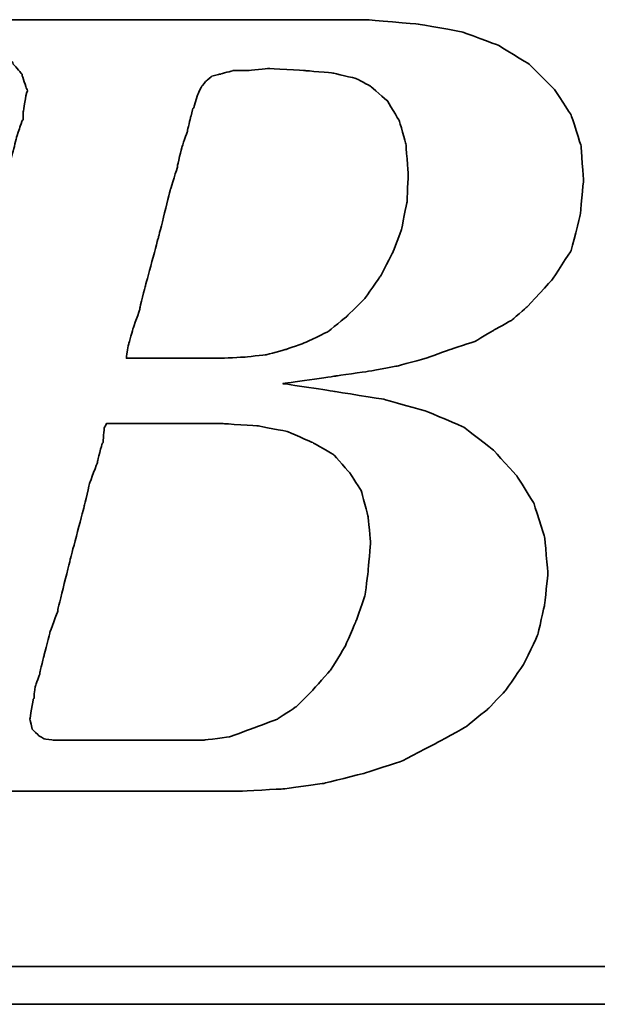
# Model space of a CAD drawing. Header units: millimetres. Extents: x -144 to 679, y 19 to 95.
# Tile 31 of 50: x -77.811 to -77.223, y 67.029 to 68.03. Entities that reach past the tile are written whole.
import ezdxf

# ---------------------------------------------------------------- set-up
doc = ezdxf.new("R2010")
doc.units = ezdxf.units.MM
doc.header["$LTSCALE"] = 0.1
doc.layers.add('DIM', color=4, linetype='CONTINUOUS')
doc.layers.add('layer 1', color=7, linetype='CONTINUOUS')

# ---------------------------------------------------------------- blocks, each defined once
blk = doc.blocks.new('TBI MOTION logo(完整正式版)')
at = {"layer": 'layer 1', "color": 22, "lineweight": 35}
for points, knots in [([(-64.65375, -6.86375), (-64.65375, -6.86375), (-64.84375, -7.29625), (-64.84375, -7.29625), (-64.84375, -7.29625), (-64.84375, -7.29625), (-64.86875, -7.34375), (-64.86875, -7.34375), (-64.86875, -7.34375), (-64.86875, -7.34375), (-64.86875, -7.36875), (-64.86875, -7.36875), (-64.86875, -7.36875), (-64.86875, -7.36875), (-65.15375, -7.65375), (-65.15375, -7.65375), (-65.15375, -7.65375), (-65.15375, -7.65375), (-65.17875, -7.65375), (-65.17875, -7.65375), (-65.17875, -7.65375), (-65.17875, -7.65375), (-65.20375, -7.67875), (-65.20375, -7.67875), (-65.20375, -7.67875), (-65.20375, -7.67875), (-65.58875, -7.87125), (-65.58875, -7.87125), (-65.58875, -7.87125), (-65.58875, -7.87125), (-65.63375, -7.87125), (-65.63375, -7.87125), (-65.63375, -7.87125), (-65.63375, -7.87125), (-65.65875, -7.89375), (-65.65875, -7.89375), (-65.65875, -7.89375), (-65.65875, -7.89375), (-66.09375, -7.94375), (-66.09375, -7.94375), (-66.09375, -7.94375), (-66.09375, -7.94375), (-66.11375, -7.94375), (-66.11375, -7.94375), (-66.11375, -7.94375), (-66.11375, -7.94375), (-66.16375, -7.94375), (-66.16375, -7.94375), (-66.16375, -7.94375), (-66.16375, -7.94375), (-66.30875, -7.94375), (-66.30875, -7.94375), (-66.30875, -7.94375), (-66.30875, -7.94375), (-66.69375, -7.94375), (-66.69375, -7.94375), (-66.69375, -7.94375), (-66.69375, -7.94375), (-67.07375, -7.94375), (-67.07375, -7.94375), (-67.07375, -7.94375), (-67.07375, -7.94375), (-67.12375, -7.94375), (-67.12375, -7.94375), (-67.12375, -7.94375), (-67.12375, -7.94375), (-67.12375, -7.96625), (-67.12375, -7.96625), (-67.12375, -7.96625), (-67.12375, -7.96625), (-67.14875, -7.99125), (-67.14875, -7.99125), (-67.14875, -7.99125), (-67.14875, -7.99125), (-67.24375, -8.34875), (-67.24375, -8.34875), (-67.24375, -8.34875), (-67.24375, -8.34875), (-67.31375, -8.68625), (-67.31375, -8.68625), (-67.31375, -8.68625), (-67.31375, -8.68625), (-67.26875, -8.68625), (-67.26875, -8.68625), (-67.26875, -8.68625), (-67.26875, -8.68625), (-67.07375, -8.68625), (-67.07375, -8.68625), (-67.07375, -8.68625), (-67.07375, -8.68625), (-66.54875, -8.68625), (-66.54875, -8.68625), (-66.54875, -8.68625), (-66.54875, -8.68625), (-65.82625, -8.68625), (-65.82625, -8.68625), (-65.82625, -8.68625), (-65.82625, -8.68625), (-65.01375, -8.68625), (-65.01375, -8.68625), (-65.01375, -8.68625), (-65.01375, -8.68625), (-64.05375, -8.68625), (-64.05375, -8.68625), (-64.05375, -8.68625), (-64.05375, -8.68625), (-62.08375, -8.68625), (-62.08375, -8.68625), (-62.08375, -8.68625), (-62.08375, -8.68625), (-60.06875, -8.68625), (-60.06875, -8.68625), (-60.06875, -8.68625), (-60.06875, -8.68625), (-59.10875, -8.68625), (-59.10875, -8.68625), (-59.10875, -8.68625), (-59.10875, -8.68625), (-58.29375, -8.68625), (-58.29375, -8.68625), (-58.29375, -8.68625), (-58.29375, -8.68625), (-57.57375, -8.68625), (-57.57375, -8.68625), (-57.57375, -8.68625), (-57.57375, -8.68625), (-57.04875, -8.68625), (-57.04875, -8.68625), (-57.04875, -8.68625), (-57.04875, -8.68625), (-56.85375, -8.68625), (-56.85375, -8.68625), (-56.85375, -8.68625), (-56.85375, -8.68625), (-56.70875, -8.68625), (-56.70875, -8.68625), (-56.70875, -8.68625), (-56.70875, -8.68625), (-56.61375, -8.68625), (-56.61375, -8.68625), (-56.61375, -8.68625), (-56.61375, -8.68625), (-56.56875, -8.68625), (-56.56875, -8.68625), (-56.56875, -8.68625), (-56.56875, -8.68625), (-55.65375, -8.63875), (-55.65375, -8.63875), (-55.65375, -8.63875), (-55.65375, -8.63875), (-54.76875, -8.51875), (-54.76875, -8.51875), (-54.76875, -8.51875), (-54.76875, -8.51875), (-53.90375, -8.30375), (-53.90375, -8.30375), (-53.90375, -8.30375), (-53.90375, -8.30375), (-53.08875, -8.03875), (-53.08875, -8.03875), (-53.08875, -8.03875), (-53.08875, -8.03875), (-52.34375, -7.65375), (-52.34375, -7.65375), (-52.34375, -7.65375), (-52.34375, -7.65375), (-51.69875, -7.29625), (-51.69875, -7.29625), (-51.69875, -7.29625), (-51.69875, -7.29625), (-51.21875, -6.91125), (-51.21875, -6.91125), (-51.21875, -6.91125), (-51.21875, -6.91125), (-50.83375, -6.50375), (-50.83375, -6.50375), (-50.83375, -6.50375), (-50.83375, -6.50375), (-50.44875, -5.94875), (-50.44875, -5.94875), (-50.44875, -5.94875), (-50.44875, -5.94875), (-50.13875, -5.30375), (-50.13875, -5.30375), (-50.13875, -5.30375), (-50.13875, -5.30375), (-49.99375, -4.65375), (-49.99375, -4.65375), (-49.99375, -4.65375), (-49.99375, -4.65375), (-49.92375, -3.98375), (-49.92375, -3.98375), (-49.92375, -3.98375), (-49.92375, -3.98375), (-49.99375, -3.19374), (-49.99375, -3.19374), (-49.99375, -3.19374), (-49.99375, -3.19374), (-50.23374, -2.44874), (-50.23374, -2.44874), (-50.23374, -2.44874), (-50.23374, -2.44874), (-50.59375, -1.87374), (-50.59375, -1.87374), (-50.59375, -1.87374), (-50.59375, -1.87374), (-51.09875, -1.31874), (-51.09875, -1.31874), (-51.09875, -1.31874), (-51.09875, -1.31874), (-51.74375, -0.81875), (-51.74375, -0.81875), (-51.74375, -0.81875), (-51.74375, -0.81875), (-52.53875, -0.48125), (-52.53875, -0.48125), (-52.53875, -0.48125), (-52.53875, -0.48125), (-53.47375, -0.21875), (-53.47375, -0.21875), (-53.47375, -0.21875), (-53.47375, -0.21875), (-54.52875, -0.04874), (-54.52875, -0.04874), (-54.52875, -0.04874), (-54.52875, -0.04874), (-55.65375, 0.12125), (-55.65375, 0.12125), (-55.65375, 0.12125), (-55.65375, 0.12125), (-54.50375, 0.28624), (-54.50375, 0.28624), (-54.50375, 0.28624), (-54.50375, 0.28624), (-53.83375, 0.38124), (-53.83375, 0.38124), (-53.83375, 0.38124), (-53.83375, 0.38124), (-53.18375, 0.50125), (-53.18375, 0.50125), (-53.18375, 0.50125), (-53.18375, 0.50125), (-52.55875, 0.66874), (-52.55875, 0.66874), (-52.55875, 0.66874), (-52.55875, 0.66874), (-52.03375, 0.86124), (-52.03375, 0.86124), (-52.03375, 0.86124), (-52.03375, 0.86124), (-51.50374, 1.03124), (-51.50374, 1.03124), (-51.50374, 1.03124), (-51.50374, 1.03124), (-51.09875, 1.27125), (-51.09875, 1.27125), (-51.09875, 1.27125), (-51.09875, 1.27125), (-50.71375, 1.48624), (-50.71375, 1.48624), (-50.71375, 1.48624), (-50.71375, 1.48624), (-50.37625, 1.77625), (-50.37625, 1.77625), (-50.37625, 1.77625), (-50.37625, 1.77625), (-49.82375, 2.37625), (-49.82375, 2.37625), (-49.82375, 2.37625), (-49.82375, 2.37625), (-49.41875, 2.99625), (-49.41875, 2.99625), (-49.41875, 2.99625), (-49.41875, 2.99625), (-49.22375, 3.76625), (-49.22375, 3.76625), (-49.22375, 3.76625), (-49.22375, 3.76625), (-49.15375, 4.50874), (-49.15375, 4.50874), (-49.15375, 4.50874), (-49.15375, 4.50874), (-49.20375, 5.25125), (-49.20375, 5.25125), (-49.20375, 5.25125), (-49.20375, 5.25125), (-49.41875, 5.92625), (-49.41875, 5.92625), (-49.41875, 5.92625), (-49.41875, 5.92625), (-49.77875, 6.47625), (-49.77875, 6.47625), (-49.77875, 6.47625), (-49.77875, 6.47625), (-50.33125, 7.02624), (-50.33125, 7.02624), (-50.33125, 7.02624), (-50.33125, 7.02624), (-51.00125, 7.43625), (-51.00125, 7.43625), (-51.00125, 7.43625), (-51.00125, 7.43625), (-51.79375, 7.72625), (-51.79375, 7.72625), (-51.79375, 7.72625), (-51.79375, 7.72625), (-52.72875, 7.89124), (-52.72875, 7.89124), (-52.72875, 7.89124), (-52.72875, 7.89124), (-53.83375, 7.98625), (-53.83375, 7.98625), (-53.83375, 7.98625), (-53.83375, 7.98625), (-53.92875, 7.98625), (-53.92875, 7.98625), (-53.92875, 7.98625), (-53.92875, 7.98625), (-54.26375, 7.98625), (-54.26375, 7.98625), (-54.26375, 7.98625), (-54.26375, 7.98625), (-54.74375, 7.98625), (-54.74375, 7.98625), (-54.74375, 7.98625), (-54.74375, 7.98625), (-55.36875, 7.98625), (-55.36875, 7.98625), (-55.36875, 7.98625), (-55.36875, 7.98625), (-56.13375, 7.98625), (-56.13375, 7.98625), (-56.13375, 7.98625), (-56.13375, 7.98625), (-56.94875, 7.98625), (-56.94875, 7.98625), (-56.94875, 7.98625), (-56.94875, 7.98625), (-58.77625, 7.98625), (-58.77625, 7.98625), (-58.77625, 7.98625), (-58.77625, 7.98625), (-60.59875, 7.98625), (-60.59875, 7.98625), (-60.59875, 7.98625), (-60.59875, 7.98625), (-61.41375, 7.98625), (-61.41375, 7.98625), (-61.41375, 7.98625), (-61.41375, 7.98625), (-62.17875, 7.98625), (-62.17875, 7.98625), (-62.17875, 7.98625), (-62.17875, 7.98625), (-62.80375, 7.98625), (-62.80375, 7.98625), (-62.80375, 7.98625), (-62.80375, 7.98625), (-63.30625, 7.98625), (-63.30625, 7.98625), (-63.30625, 7.98625), (-63.30625, 7.98625), (-63.57375, 7.98625), (-63.57375, 7.98625), (-63.57375, 7.98625), (-63.57375, 7.98625), (-63.57375, 7.96375), (-63.57375, 7.96375), (-63.57375, 7.96375), (-63.57375, 7.96375), (-63.59875, 7.94125), (-63.59875, 7.94125), (-63.59875, 7.94125), (-63.59875, 7.94125), (-63.69375, 7.55625), (-63.69375, 7.55625), (-63.69375, 7.55625), (-63.69375, 7.55625), (-63.76375, 7.24624), (-63.76375, 7.24624), (-63.76375, 7.24624), (-63.76375, 7.24624), (-63.23875, 7.24624), (-63.23875, 7.24624), (-63.23875, 7.24624), (-63.23875, 7.24624), (-62.75875, 7.24624), (-62.75875, 7.24624), (-62.75875, 7.24624), (-62.75875, 7.24624), (-62.61125, 7.24624), (-62.61125, 7.24624), (-62.61125, 7.24624), (-62.61125, 7.24624), (-62.56625, 7.24624), (-62.56625, 7.24624), (-62.56625, 7.24624), (-62.56625, 7.24624), (-62.22875, 7.24624), (-62.22875, 7.24624), (-62.22875, 7.24624), (-62.22875, 7.24624), (-62.20375, 7.24624), (-62.20375, 7.24624), (-62.20375, 7.24624), (-62.20375, 7.24624), (-62.17875, 7.21875), (-62.17875, 7.21875), (-62.17875, 7.21875), (-62.17875, 7.21875), (-61.96375, 7.17125), (-61.96375, 7.17125), (-61.96375, 7.17125), (-61.96375, 7.17125), (-61.72375, 7.12624), (-61.72375, 7.12624), (-61.72375, 7.12624), (-61.72375, 7.12624), (-61.70375, 7.12624), (-61.70375, 7.12624), (-61.70375, 7.12624), (-61.70375, 7.12624), (-61.55875, 7.07624), (-61.55875, 7.07624), (-61.55875, 7.07624), (-61.55875, 7.07624), (-61.50875, 7.07624), (-61.50875, 7.07624), (-61.50875, 7.07624), (-61.50875, 7.07624), (-61.48375, 7.02624), (-61.48375, 7.02624), (-61.48375, 7.02624), (-61.48375, 7.02624), (-61.31875, 6.83375), (-61.31875, 6.83375), (-61.31875, 6.83375), (-61.31875, 6.83375), (-61.29375, 6.81125), (-61.29375, 6.81125), (-61.29375, 6.81125), (-61.29375, 6.81125), (-61.29375, 6.78625), (-61.29375, 6.78625), (-61.29375, 6.78625), (-61.29375, 6.78625), (-61.19875, 6.50124), (-61.19875, 6.50124), (-61.19875, 6.50124), (-61.19875, 6.50124), (-61.17375, 6.45124), (-61.17375, 6.45124), (-61.17375, 6.45124), (-61.17375, 6.45124), (-61.19875, 6.40625), (-61.19875, 6.40625), (-61.19875, 6.40625), (-61.19875, 6.40625), (-61.26875, 5.99624), (-61.26875, 5.99624), (-61.26875, 5.99624), (-61.26875, 5.99624), (-61.26875, 5.85125), (-61.26875, 5.85125), (-61.26875, 5.85125), (-61.26875, 5.85125), (-61.26875, 5.82625), (-61.26875, 5.82625), (-61.26875, 5.82625), (-61.26875, 5.82625), (-61.29375, 5.80625), (-61.29375, 5.80625), (-61.29375, 5.80625), (-61.29375, 5.80625), (-61.34125, 5.66125), (-61.34125, 5.66125), (-61.34125, 5.66125), (-61.34125, 5.66125), (-61.41375, 5.44625), (-61.41375, 5.44625), (-61.41375, 5.44625), (-61.41375, 5.44625), (-61.48375, 5.15625), (-61.48375, 5.15625), (-61.48375, 5.15625), (-61.48375, 5.15625), (-61.58375, 4.82124), (-61.58375, 4.82124), (-61.58375, 4.82124), (-61.58375, 4.82124), (-61.79875, 4.00375), (-61.79875, 4.00375), (-61.79875, 4.00375), (-61.79875, 4.00375), (-62.05875, 2.99625), (-62.05875, 2.99625), (-62.05875, 2.99625), (-62.05875, 2.99625), (-62.34875, 1.91625), (-62.34875, 1.91625), (-62.34875, 1.91625), (-62.34875, 1.91625), (-62.97375, -0.41124), (-62.97375, -0.41124), (-62.97375, -0.41124), (-62.97375, -0.41124), (-63.59875, -2.75875), (-63.59875, -2.75875), (-63.59875, -2.75875), (-63.59875, -2.75875), (-63.88375, -3.86374), (-63.88375, -3.86374), (-63.88375, -3.86374), (-63.88375, -3.86374), (-64.14875, -4.82374), (-64.14875, -4.82374), (-64.14875, -4.82374), (-64.14875, -4.82374), (-64.36375, -5.64125), (-64.36375, -5.64125), (-64.36375, -5.64125), (-64.36375, -5.64125), (-64.43625, -5.97625), (-64.43625, -5.97625), (-64.43625, -5.97625), (-64.43625, -5.97625), (-64.50875, -6.28625), (-64.50875, -6.28625), (-64.50875, -6.28625), (-64.50875, -6.28625), (-64.50875, -6.30875), (-64.50875, -6.30875), (-64.50875, -6.30875), (-64.50875, -6.30875), (-64.57875, -6.50375), (-64.57875, -6.50375), (-64.57875, -6.50375), (-64.57875, -6.50375), (-64.62875, -6.69625), (-64.62875, -6.69625), (-64.62875, -6.69625), (-64.62875, -6.69625), (-64.62875, -6.76875), (-64.62875, -6.76875), (-64.62875, -6.76875), (-64.62875, -6.76875), (-64.62875, -6.81375), (-64.62875, -6.81375), (-64.62875, -6.81375), (-64.62875, -6.81375), (-64.62875, -6.83875), (-64.62875, -6.83875), (-64.62875, -6.83875), (-64.62875, -6.83875), (-64.65375, -6.86375), (-64.65375, -6.86375)], [0, 0, 0, 0, 0.00719424, 0.00719424, 0.00719424, 0.00719425, 0.01438849, 0.01438849, 0.01438849, 0.0143885, 0.02158273, 0.02158273, 0.02158273, 0.02158274, 0.02877698, 0.02877698, 0.02877698, 0.02877699, 0.03597122, 0.03597122, 0.03597122, 0.03597123, 0.04316547, 0.04316547, 0.04316547, 0.04316548, 0.05035971, 0.05035971, 0.05035971, 0.05035972, 0.05755396, 0.05755396, 0.05755396, 0.05755397, 0.0647482, 0.0647482, 0.0647482, 0.06474821, 0.07194245, 0.07194245, 0.07194245, 0.07194246, 0.07913669, 0.07913669, 0.07913669, 0.0791367, 0.08633094, 0.08633094, 0.08633094, 0.08633095, 0.09352518, 0.09352518, 0.09352518, 0.09352519, 0.10071942, 0.10071942, 0.10071942, 0.10071943, 0.10791367, 0.10791367, 0.10791367, 0.10791368, 0.11510791, 0.11510791, 0.11510791, 0.11510792, 0.12230216, 0.12230216, 0.12230216, 0.12230217, 0.1294964, 0.1294964, 0.1294964, 0.12949641, 0.13669065, 0.13669065, 0.13669065, 0.13669066, 0.14388489, 0.14388489, 0.14388489, 0.1438849, 0.15107914, 0.15107914, 0.15107914, 0.15107915, 0.15827338, 0.15827338, 0.15827338, 0.15827339, 0.16546763, 0.16546763, 0.16546763, 0.16546764, 0.17266187, 0.17266187, 0.17266187, 0.17266188, 0.17985612, 0.17985612, 0.17985612, 0.17985613, 0.18705036, 0.18705036, 0.18705036, 0.18705037, 0.1942446, 0.1942446, 0.1942446, 0.19424461, 0.20143885, 0.20143885, 0.20143885, 0.20143886, 0.20863309, 0.20863309, 0.20863309, 0.2086331, 0.21582734, 0.21582734, 0.21582734, 0.21582735, 0.22302158, 0.22302158, 0.22302158, 0.22302159, 0.23021583, 0.23021583, 0.23021583, 0.23021584, 0.23741007, 0.23741007, 0.23741007, 0.23741008, 0.24460432, 0.24460432, 0.24460432, 0.24460433, 0.25179856, 0.25179856, 0.25179856, 0.25179857, 0.25899281, 0.25899281, 0.25899281, 0.25899282, 0.26618705, 0.26618705, 0.26618705, 0.26618706, 0.27338129, 0.27338129, 0.27338129, 0.2733813, 0.28057554, 0.28057554, 0.28057554, 0.28057555, 0.28776978, 0.28776978, 0.28776978, 0.28776979, 0.29496403, 0.29496403, 0.29496403, 0.29496404, 0.30215827, 0.30215827, 0.30215827, 0.30215828, 0.30935252, 0.30935252, 0.30935252, 0.30935253, 0.31654676, 0.31654676, 0.31654676, 0.31654677, 0.32374101, 0.32374101, 0.32374101, 0.32374102, 0.33093525, 0.33093525, 0.33093525, 0.33093526, 0.3381295, 0.3381295, 0.3381295, 0.33812951, 0.34532374, 0.34532374, 0.34532374, 0.34532375, 0.35251799, 0.35251799, 0.35251799, 0.352518, 0.35971223, 0.35971223, 0.35971223, 0.35971224, 0.36690647, 0.36690647, 0.36690647, 0.36690648, 0.37410072, 0.37410072, 0.37410072, 0.37410073, 0.38129496, 0.38129496, 0.38129496, 0.38129497, 0.38848921, 0.38848921, 0.38848921, 0.38848922, 0.39568345, 0.39568345, 0.39568345, 0.39568346, 0.4028777, 0.4028777, 0.4028777, 0.40287771, 0.41007194, 0.41007194, 0.41007194, 0.41007195, 0.41726619, 0.41726619, 0.41726619, 0.4172662, 0.42446043, 0.42446043, 0.42446043, 0.42446044, 0.43165468, 0.43165468, 0.43165468, 0.43165469, 0.43884892, 0.43884892, 0.43884892, 0.43884893, 0.44604317, 0.44604317, 0.44604317, 0.44604318, 0.45323741, 0.45323741, 0.45323741, 0.45323742, 0.46043165, 0.46043165, 0.46043165, 0.46043166, 0.4676259, 0.4676259, 0.4676259, 0.46762591, 0.47482014, 0.47482014, 0.47482014, 0.47482015, 0.48201439, 0.48201439, 0.48201439, 0.4820144, 0.48920863, 0.48920863, 0.48920863, 0.48920864, 0.49640288, 0.49640288, 0.49640288, 0.49640289, 0.50359712, 0.50359712, 0.50359712, 0.50359713, 0.51079137, 0.51079137, 0.51079137, 0.51079138, 0.51798561, 0.51798561, 0.51798561, 0.51798562, 0.52517986, 0.52517986, 0.52517986, 0.52517987, 0.5323741, 0.5323741, 0.5323741, 0.53237411, 0.53956835, 0.53956835, 0.53956835, 0.53956836, 0.54676259, 0.54676259, 0.54676259, 0.5467626, 0.55395683, 0.55395683, 0.55395683, 0.55395684, 0.56115108, 0.56115108, 0.56115108, 0.56115109, 0.56834532, 0.56834532, 0.56834532, 0.56834533, 0.57553957, 0.57553957, 0.57553957, 0.57553958, 0.58273381, 0.58273381, 0.58273381, 0.58273382, 0.58992806, 0.58992806, 0.58992806, 0.58992807, 0.5971223, 0.5971223, 0.5971223, 0.59712231, 0.60431655, 0.60431655, 0.60431655, 0.60431656, 0.61151079, 0.61151079, 0.61151079, 0.6115108, 0.61870504, 0.61870504, 0.61870504, 0.61870505, 0.62589928, 0.62589928, 0.62589928, 0.62589929, 0.63309353, 0.63309353, 0.63309353, 0.63309354, 0.64028777, 0.64028777, 0.64028777, 0.64028778, 0.64748201, 0.64748201, 0.64748201, 0.64748202, 0.65467626, 0.65467626, 0.65467626, 0.65467627, 0.6618705, 0.6618705, 0.6618705, 0.66187051, 0.66906475, 0.66906475, 0.66906475, 0.66906476, 0.67625899, 0.67625899, 0.67625899, 0.676259, 0.68345324, 0.68345324, 0.68345324, 0.68345325, 0.69064748, 0.69064748, 0.69064748, 0.69064749, 0.69784173, 0.69784173, 0.69784173, 0.69784174, 0.70503597, 0.70503597, 0.70503597, 0.70503598, 0.71223022, 0.71223022, 0.71223022, 0.71223023, 0.71942446, 0.71942446, 0.71942446, 0.71942447, 0.72661871, 0.72661871, 0.72661871, 0.72661872, 0.73381295, 0.73381295, 0.73381295, 0.73381296, 0.74100719, 0.74100719, 0.74100719, 0.7410072, 0.74820144, 0.74820144, 0.74820144, 0.74820145, 0.75539568, 0.75539568, 0.75539568, 0.75539569, 0.76258993, 0.76258993, 0.76258993, 0.76258994, 0.76978417, 0.76978417, 0.76978417, 0.76978418, 0.77697842, 0.77697842, 0.77697842, 0.77697843, 0.78417266, 0.78417266, 0.78417266, 0.78417267, 0.79136691, 0.79136691, 0.79136691, 0.79136692, 0.79856115, 0.79856115, 0.79856115, 0.79856116, 0.8057554, 0.8057554, 0.8057554, 0.80575541, 0.81294964, 0.81294964, 0.81294964, 0.81294965, 0.82014388, 0.82014388, 0.82014388, 0.82014389, 0.82733813, 0.82733813, 0.82733813, 0.82733814, 0.83453237, 0.83453237, 0.83453237, 0.83453238, 0.84172662, 0.84172662, 0.84172662, 0.84172663, 0.84892086, 0.84892086, 0.84892086, 0.84892087, 0.85611511, 0.85611511, 0.85611511, 0.85611512, 0.86330935, 0.86330935, 0.86330935, 0.86330936, 0.8705036, 0.8705036, 0.8705036, 0.87050361, 0.87769784, 0.87769784, 0.87769784, 0.87769785, 0.88489209, 0.88489209, 0.88489209, 0.8848921, 0.89208633, 0.89208633, 0.89208633, 0.89208634, 0.89928058, 0.89928058, 0.89928058, 0.89928059, 0.90647482, 0.90647482, 0.90647482, 0.90647483, 0.91366906, 0.91366906, 0.91366906, 0.91366907, 0.92086331, 0.92086331, 0.92086331, 0.92086332, 0.92805755, 0.92805755, 0.92805755, 0.92805756, 0.9352518, 0.9352518, 0.9352518, 0.93525181, 0.94244604, 0.94244604, 0.94244604, 0.94244605, 0.94964029, 0.94964029, 0.94964029, 0.9496403, 0.95683453, 0.95683453, 0.95683453, 0.95683454, 0.96402878, 0.96402878, 0.96402878, 0.96402879, 0.97122302, 0.97122302, 0.97122302, 0.97122303, 0.97841727, 0.97841727, 0.97841727, 0.97841728, 0.98561151, 0.98561151, 0.98561151, 0.98561152, 0.99280576, 0.99280576, 0.99280576, 0.99280577, 1, 1, 1, 1]), ([(-57.50375, 6.35625), (-57.50375, 6.35625), (-57.57375, 6.11625), (-57.57375, 6.11625), (-57.57375, 6.11625), (-57.57375, 6.11625), (-57.57375, 6.09125), (-57.57375, 6.09125), (-57.57375, 6.09125), (-57.57375, 6.09125), (-57.59875, 6.06625), (-57.59875, 6.06625), (-57.59875, 6.06625), (-57.59875, 6.06625), (-57.64875, 5.87625), (-57.64875, 5.87625), (-57.64875, 5.87625), (-57.64875, 5.87625), (-57.71875, 5.58875), (-57.71875, 5.58875), (-57.71875, 5.58875), (-57.71875, 5.58875), (-57.71875, 5.56625), (-57.71875, 5.56625), (-57.71875, 5.56625), (-57.71875, 5.56625), (-57.83875, 5.23125), (-57.83875, 5.23125), (-57.83875, 5.23125), (-57.83875, 5.23125), (-57.93625, 4.82124), (-57.93625, 4.82124), (-57.93625, 4.82124), (-57.93625, 4.82124), (-57.93625, 4.79624), (-57.93625, 4.79624), (-57.93625, 4.79624), (-57.93625, 4.79624), (-58.07875, 4.34125), (-58.07875, 4.34125), (-58.07875, 4.34125), (-58.07875, 4.34125), (-58.34375, 3.28625), (-58.34375, 3.28625), (-58.34375, 3.28625), (-58.34375, 3.28625), (-58.62875, 2.23124), (-58.62875, 2.23124), (-58.62875, 2.23124), (-58.62875, 2.23124), (-58.74875, 1.75125), (-58.74875, 1.75125), (-58.74875, 1.75125), (-58.74875, 1.75125), (-58.74875, 1.72625), (-58.74875, 1.72625), (-58.74875, 1.72625), (-58.74875, 1.72625), (-58.89375, 1.31625), (-58.89375, 1.31625), (-58.89375, 1.31625), (-58.89375, 1.31625), (-58.98875, 0.98124), (-58.98875, 0.98124), (-58.98875, 0.98124), (-58.98875, 0.98124), (-59.03875, 0.71625), (-59.03875, 0.71625), (-59.03875, 0.71625), (-59.03875, 0.71625), (-59.03875, 0.66874), (-59.03875, 0.66874), (-59.03875, 0.66874), (-59.03875, 0.66874), (-58.91875, 0.66874), (-58.91875, 0.66874), (-58.91875, 0.66874), (-58.91875, 0.66874), (-58.53375, 0.66874), (-58.53375, 0.66874), (-58.53375, 0.66874), (-58.53375, 0.66874), (-58.10375, 0.66874), (-58.10375, 0.66874), (-58.10375, 0.66874), (-58.10375, 0.66874), (-57.66875, 0.66874), (-57.66875, 0.66874), (-57.66875, 0.66874), (-57.66875, 0.66874), (-57.33375, 0.66874), (-57.33375, 0.66874), (-57.33375, 0.66874), (-57.33375, 0.66874), (-57.09375, 0.66874), (-57.09375, 0.66874), (-57.09375, 0.66874), (-57.09375, 0.66874), (-56.99875, 0.66874), (-56.99875, 0.66874), (-56.99875, 0.66874), (-56.99875, 0.66874), (-56.49375, 0.69374), (-56.49375, 0.69374), (-56.49375, 0.69374), (-56.49375, 0.69374), (-56.01375, 0.74374), (-56.01375, 0.74374), (-56.01375, 0.74374), (-56.01375, 0.74374), (-55.58375, 0.86124), (-55.58375, 0.86124), (-55.58375, 0.86124), (-55.58375, 0.86124), (-55.17375, 1.00624), (-55.17375, 1.00624), (-55.17375, 1.00624), (-55.17375, 1.00624), (-54.67375, 1.24625), (-54.67375, 1.24625), (-54.67375, 1.24625), (-54.67375, 1.24625), (-54.26375, 1.58124), (-54.26375, 1.58124), (-54.26375, 1.58124), (-54.26375, 1.58124), (-53.87875, 1.96374), (-53.87875, 1.96374), (-53.87875, 1.96374), (-53.87875, 1.96374), (-53.54375, 2.44625), (-53.54375, 2.44625), (-53.54375, 2.44625), (-53.54375, 2.44625), (-53.27875, 2.95125), (-53.27875, 2.95125), (-53.27875, 2.95125), (-53.27875, 2.95125), (-53.08875, 3.45124), (-53.08875, 3.45124), (-53.08875, 3.45124), (-53.08875, 3.45124), (-52.96875, 4.05124), (-52.96875, 4.05124), (-52.96875, 4.05124), (-52.96875, 4.05124), (-52.94375, 4.65125), (-52.94375, 4.65125), (-52.94375, 4.65125), (-52.94375, 4.65125), (-52.99375, 5.30125), (-52.99375, 5.30125), (-52.99375, 5.30125), (-52.99375, 5.30125), (-53.13875, 5.80625), (-53.13875, 5.80625), (-53.13875, 5.80625), (-53.13875, 5.80625), (-53.39875, 6.23625), (-53.39875, 6.23625), (-53.39875, 6.23625), (-53.39875, 6.23625), (-53.75875, 6.54875), (-53.75875, 6.54875), (-53.75875, 6.54875), (-53.75875, 6.54875), (-54.07375, 6.71625), (-54.07375, 6.71625), (-54.07375, 6.71625), (-54.07375, 6.71625), (-54.57375, 6.83375), (-54.57375, 6.83375), (-54.57375, 6.83375), (-54.57375, 6.83375), (-55.17375, 6.88625), (-55.17375, 6.88625), (-55.17375, 6.88625), (-55.17375, 6.88625), (-55.96875, 6.93125), (-55.96875, 6.93125), (-55.96875, 6.93125), (-55.96875, 6.93125), (-56.39875, 6.88625), (-56.39875, 6.88625), (-56.39875, 6.88625), (-56.39875, 6.88625), (-56.42125, 6.88625), (-56.42125, 6.88625), (-56.42125, 6.88625), (-56.42125, 6.88625), (-56.73375, 6.88625), (-56.73375, 6.88625), (-56.73375, 6.88625), (-56.73375, 6.88625), (-56.99875, 6.81125), (-56.99875, 6.81125), (-56.99875, 6.81125), (-56.99875, 6.81125), (-57.02375, 6.81125), (-57.02375, 6.81125), (-57.02375, 6.81125), (-57.02375, 6.81125), (-57.18875, 6.76625), (-57.18875, 6.76625), (-57.18875, 6.76625), (-57.18875, 6.76625), (-57.30875, 6.66625), (-57.30875, 6.66625), (-57.30875, 6.66625), (-57.30875, 6.66625), (-57.40875, 6.54875), (-57.40875, 6.54875), (-57.40875, 6.54875), (-57.40875, 6.54875), (-57.50375, 6.35625), (-57.50375, 6.35625)], [0, 0, 0, 0, 0.01851852, 0.01851852, 0.01851852, 0.01851853, 0.03703704, 0.03703704, 0.03703704, 0.03703705, 0.05555556, 0.05555556, 0.05555556, 0.05555557, 0.07407407, 0.07407407, 0.07407407, 0.07407408, 0.09259259, 0.09259259, 0.09259259, 0.0925926, 0.11111111, 0.11111111, 0.11111111, 0.11111112, 0.12962963, 0.12962963, 0.12962963, 0.12962964, 0.14814815, 0.14814815, 0.14814815, 0.14814816, 0.16666667, 0.16666667, 0.16666667, 0.16666668, 0.18518519, 0.18518519, 0.18518519, 0.1851852, 0.2037037, 0.2037037, 0.2037037, 0.20370371, 0.22222222, 0.22222222, 0.22222222, 0.22222223, 0.24074074, 0.24074074, 0.24074074, 0.24074075, 0.25925926, 0.25925926, 0.25925926, 0.25925927, 0.27777778, 0.27777778, 0.27777778, 0.27777779, 0.2962963, 0.2962963, 0.2962963, 0.29629631, 0.31481481, 0.31481481, 0.31481481, 0.31481482, 0.33333333, 0.33333333, 0.33333333, 0.33333334, 0.35185185, 0.35185185, 0.35185185, 0.35185186, 0.37037037, 0.37037037, 0.37037037, 0.37037038, 0.38888889, 0.38888889, 0.38888889, 0.3888889, 0.40740741, 0.40740741, 0.40740741, 0.40740742, 0.42592593, 0.42592593, 0.42592593, 0.42592594, 0.44444444, 0.44444444, 0.44444444, 0.44444445, 0.46296296, 0.46296296, 0.46296296, 0.46296297, 0.48148148, 0.48148148, 0.48148148, 0.48148149, 0.5, 0.5, 0.5, 0.50000001, 0.51851852, 0.51851852, 0.51851852, 0.51851853, 0.53703704, 0.53703704, 0.53703704, 0.53703705, 0.55555556, 0.55555556, 0.55555556, 0.55555557, 0.57407407, 0.57407407, 0.57407407, 0.57407408, 0.59259259, 0.59259259, 0.59259259, 0.5925926, 0.61111111, 0.61111111, 0.61111111, 0.61111112, 0.62962963, 0.62962963, 0.62962963, 0.62962964, 0.64814815, 0.64814815, 0.64814815, 0.64814816, 0.66666667, 0.66666667, 0.66666667, 0.66666668, 0.68518519, 0.68518519, 0.68518519, 0.6851852, 0.7037037, 0.7037037, 0.7037037, 0.70370371, 0.72222222, 0.72222222, 0.72222222, 0.72222223, 0.74074074, 0.74074074, 0.74074074, 0.74074075, 0.75925926, 0.75925926, 0.75925926, 0.75925927, 0.77777778, 0.77777778, 0.77777778, 0.77777779, 0.7962963, 0.7962963, 0.7962963, 0.79629631, 0.81481481, 0.81481481, 0.81481481, 0.81481482, 0.83333333, 0.83333333, 0.83333333, 0.83333334, 0.85185185, 0.85185185, 0.85185185, 0.85185186, 0.87037037, 0.87037037, 0.87037037, 0.87037038, 0.88888889, 0.88888889, 0.88888889, 0.8888889, 0.90740741, 0.90740741, 0.90740741, 0.90740742, 0.92592593, 0.92592593, 0.92592593, 0.92592594, 0.94444444, 0.94444444, 0.94444444, 0.94444445, 0.96296296, 0.96296296, 0.96296296, 0.96296297, 0.98148148, 0.98148148, 0.98148148, 0.98148149, 1, 1, 1, 1]), ([(-61.03125, -6.57375), (-61.03125, -6.57375), (-61.03125, -6.67125), (-61.03125, -6.67125), (-61.03125, -6.67125), (-61.03125, -6.67125), (-61.05375, -6.69625), (-61.05375, -6.69625), (-61.05375, -6.69625), (-61.05375, -6.69625), (-61.12375, -7.12875), (-61.12375, -7.12875), (-61.12375, -7.12875), (-61.12375, -7.12875), (-61.07875, -7.34375), (-61.07875, -7.34375), (-61.07875, -7.34375), (-61.07875, -7.34375), (-60.93375, -7.48875), (-60.93375, -7.48875), (-60.93375, -7.48875), (-60.93375, -7.48875), (-60.81375, -7.55625), (-60.81375, -7.55625), (-60.81375, -7.55625), (-60.81375, -7.55625), (-60.62375, -7.58375), (-60.62375, -7.58375), (-60.62375, -7.58375), (-60.62375, -7.58375), (-60.30875, -7.58375), (-60.30875, -7.58375), (-60.30875, -7.58375), (-60.30875, -7.58375), (-59.97375, -7.58375), (-59.97375, -7.58375), (-59.97375, -7.58375), (-59.97375, -7.58375), (-59.87875, -7.58375), (-59.87875, -7.58375), (-59.87875, -7.58375), (-59.87875, -7.58375), (-59.63625, -7.58375), (-59.63625, -7.58375), (-59.63625, -7.58375), (-59.63625, -7.58375), (-58.96875, -7.58375), (-58.96875, -7.58375), (-58.96875, -7.58375), (-58.96875, -7.58375), (-58.29375, -7.58375), (-58.29375, -7.58375), (-58.29375, -7.58375), (-58.29375, -7.58375), (-58.05375, -7.58375), (-58.05375, -7.58375), (-58.05375, -7.58375), (-58.05375, -7.58375), (-57.98375, -7.58375), (-57.98375, -7.58375), (-57.98375, -7.58375), (-57.98375, -7.58375), (-57.35875, -7.58375), (-57.35875, -7.58375), (-57.35875, -7.58375), (-57.35875, -7.58375), (-56.78375, -7.50875), (-56.78375, -7.50875), (-56.78375, -7.50875), (-56.78375, -7.50875), (-56.27875, -7.31875), (-56.27875, -7.31875), (-56.27875, -7.31875), (-56.27875, -7.31875), (-55.77375, -7.12875), (-55.77375, -7.12875), (-55.77375, -7.12875), (-55.77375, -7.12875), (-55.36875, -6.86375), (-55.36875, -6.86375), (-55.36875, -6.86375), (-55.36875, -6.86375), (-55.00875, -6.50375), (-55.00875, -6.50375), (-55.00875, -6.50375), (-55.00875, -6.50375), (-54.62375, -6.06875), (-54.62375, -6.06875), (-54.62375, -6.06875), (-54.62375, -6.06875), (-54.31375, -5.56875), (-54.31375, -5.56875), (-54.31375, -5.56875), (-54.31375, -5.56875), (-54.07375, -5.01625), (-54.07375, -5.01625), (-54.07375, -5.01625), (-54.07375, -5.01625), (-53.87875, -4.46374), (-53.87875, -4.46374), (-53.87875, -4.46374), (-53.87875, -4.46374), (-53.80875, -3.91375), (-53.80875, -3.91375), (-53.80875, -3.91375), (-53.80875, -3.91375), (-53.75875, -3.31375), (-53.75875, -3.31375), (-53.75875, -3.31375), (-53.75875, -3.31375), (-53.80875, -2.75875), (-53.80875, -2.75875), (-53.80875, -2.75875), (-53.80875, -2.75875), (-53.95375, -2.20875), (-53.95375, -2.20875), (-53.95375, -2.20875), (-53.95375, -2.20875), (-54.19375, -1.82625), (-54.19375, -1.82625), (-54.19375, -1.82625), (-54.19375, -1.82625), (-54.55375, -1.41875), (-54.55375, -1.41875), (-54.55375, -1.41875), (-54.55375, -1.41875), (-55.00875, -1.15125), (-55.00875, -1.15125), (-55.00875, -1.15125), (-55.00875, -1.15125), (-55.56125, -0.91375), (-55.56125, -0.91375), (-55.56125, -0.91375), (-55.56125, -0.91375), (-56.18125, -0.79375), (-56.18125, -0.79375), (-56.18125, -0.79375), (-56.18125, -0.79375), (-56.94875, -0.74374), (-56.94875, -0.74374), (-56.94875, -0.74374), (-56.94875, -0.74374), (-56.99875, -0.74374), (-56.99875, -0.74374), (-56.99875, -0.74374), (-56.99875, -0.74374), (-57.09375, -0.74374), (-57.09375, -0.74374), (-57.09375, -0.74374), (-57.09375, -0.74374), (-57.38375, -0.74374), (-57.38375, -0.74374), (-57.38375, -0.74374), (-57.38375, -0.74374), (-57.76875, -0.74374), (-57.76875, -0.74374), (-57.76875, -0.74374), (-57.76875, -0.74374), (-58.24625, -0.74374), (-58.24625, -0.74374), (-58.24625, -0.74374), (-58.24625, -0.74374), (-58.72875, -0.74374), (-58.72875, -0.74374), (-58.72875, -0.74374), (-58.72875, -0.74374), (-59.20875, -0.74374), (-59.20875, -0.74374), (-59.20875, -0.74374), (-59.20875, -0.74374), (-59.46875, -0.74374), (-59.46875, -0.74374), (-59.46875, -0.74374), (-59.46875, -0.74374), (-59.51625, -0.83875), (-59.51625, -0.83875), (-59.51625, -0.83875), (-59.51625, -0.83875), (-59.54375, -1.15125), (-59.54375, -1.15125), (-59.54375, -1.15125), (-59.54375, -1.15125), (-59.56375, -1.17874), (-59.56375, -1.17874), (-59.56375, -1.17874), (-59.56375, -1.17874), (-59.66375, -1.55875), (-59.66375, -1.55875), (-59.66375, -1.55875), (-59.66375, -1.55875), (-59.66375, -1.58375), (-59.66375, -1.58375), (-59.66375, -1.58375), (-59.66375, -1.58375), (-59.82875, -2.01874), (-59.82875, -2.01874), (-59.82875, -2.01874), (-59.82875, -2.01874), (-59.94875, -2.52125), (-59.94875, -2.52125), (-59.94875, -2.52125), (-59.94875, -2.52125), (-60.23875, -3.62375), (-60.23875, -3.62375), (-60.23875, -3.62375), (-60.23875, -3.62375), (-60.52375, -4.77624), (-60.52375, -4.77624), (-60.52375, -4.77624), (-60.52375, -4.77624), (-60.52375, -4.79874), (-60.52375, -4.79874), (-60.52375, -4.79874), (-60.52375, -4.79874), (-60.69125, -5.25375), (-60.69125, -5.25375), (-60.69125, -5.25375), (-60.69125, -5.25375), (-60.81375, -5.73625), (-60.81375, -5.73625), (-60.81375, -5.73625), (-60.81375, -5.73625), (-60.90875, -6.11875), (-60.90875, -6.11875), (-60.90875, -6.11875), (-60.90875, -6.11875), (-60.90875, -6.14375), (-60.90875, -6.14375), (-60.90875, -6.14375), (-60.90875, -6.14375), (-61.00375, -6.40875), (-61.00375, -6.40875), (-61.00375, -6.40875), (-61.00375, -6.40875), (-61.03125, -6.57375), (-61.03125, -6.57375)], [0, 0, 0, 0, 0.01694915, 0.01694915, 0.01694915, 0.01694916, 0.03389831, 0.03389831, 0.03389831, 0.03389832, 0.05084746, 0.05084746, 0.05084746, 0.05084747, 0.06779661, 0.06779661, 0.06779661, 0.06779662, 0.08474576, 0.08474576, 0.08474576, 0.08474577, 0.10169492, 0.10169492, 0.10169492, 0.10169493, 0.11864407, 0.11864407, 0.11864407, 0.11864408, 0.13559322, 0.13559322, 0.13559322, 0.13559323, 0.15254237, 0.15254237, 0.15254237, 0.15254238, 0.16949153, 0.16949153, 0.16949153, 0.16949154, 0.18644068, 0.18644068, 0.18644068, 0.18644069, 0.20338983, 0.20338983, 0.20338983, 0.20338984, 0.22033898, 0.22033898, 0.22033898, 0.22033899, 0.23728814, 0.23728814, 0.23728814, 0.23728815, 0.25423729, 0.25423729, 0.25423729, 0.2542373, 0.27118644, 0.27118644, 0.27118644, 0.27118645, 0.28813559, 0.28813559, 0.28813559, 0.2881356, 0.30508475, 0.30508475, 0.30508475, 0.30508476, 0.3220339, 0.3220339, 0.3220339, 0.32203391, 0.33898305, 0.33898305, 0.33898305, 0.33898306, 0.3559322, 0.3559322, 0.3559322, 0.35593221, 0.37288136, 0.37288136, 0.37288136, 0.37288137, 0.38983051, 0.38983051, 0.38983051, 0.38983052, 0.40677966, 0.40677966, 0.40677966, 0.40677967, 0.42372881, 0.42372881, 0.42372881, 0.42372882, 0.44067797, 0.44067797, 0.44067797, 0.44067798, 0.45762712, 0.45762712, 0.45762712, 0.45762713, 0.47457627, 0.47457627, 0.47457627, 0.47457628, 0.49152542, 0.49152542, 0.49152542, 0.49152543, 0.50847458, 0.50847458, 0.50847458, 0.50847459, 0.52542373, 0.52542373, 0.52542373, 0.52542374, 0.54237288, 0.54237288, 0.54237288, 0.54237289, 0.55932203, 0.55932203, 0.55932203, 0.55932204, 0.57627119, 0.57627119, 0.57627119, 0.5762712, 0.59322034, 0.59322034, 0.59322034, 0.59322035, 0.61016949, 0.61016949, 0.61016949, 0.6101695, 0.62711864, 0.62711864, 0.62711864, 0.62711865, 0.6440678, 0.6440678, 0.6440678, 0.64406781, 0.66101695, 0.66101695, 0.66101695, 0.66101696, 0.6779661, 0.6779661, 0.6779661, 0.67796611, 0.69491525, 0.69491525, 0.69491525, 0.69491526, 0.71186441, 0.71186441, 0.71186441, 0.71186442, 0.72881356, 0.72881356, 0.72881356, 0.72881357, 0.74576271, 0.74576271, 0.74576271, 0.74576272, 0.76271186, 0.76271186, 0.76271186, 0.76271187, 0.77966102, 0.77966102, 0.77966102, 0.77966103, 0.79661017, 0.79661017, 0.79661017, 0.79661018, 0.81355932, 0.81355932, 0.81355932, 0.81355933, 0.83050847, 0.83050847, 0.83050847, 0.83050848, 0.84745763, 0.84745763, 0.84745763, 0.84745764, 0.86440678, 0.86440678, 0.86440678, 0.86440679, 0.88135593, 0.88135593, 0.88135593, 0.88135594, 0.89830508, 0.89830508, 0.89830508, 0.89830509, 0.91525424, 0.91525424, 0.91525424, 0.91525425, 0.93220339, 0.93220339, 0.93220339, 0.9322034, 0.94915254, 0.94915254, 0.94915254, 0.94915255, 0.96610169, 0.96610169, 0.96610169, 0.9661017, 0.98305085, 0.98305085, 0.98305085, 0.98305086, 1, 1, 1, 1]), ([(75.90875, -9.47875), (75.90875, -9.47875), (75.90875, -12.28625), (75.90875, -12.28625), (75.90875, -12.28625), (75.90875, -12.28625), (75.90875, -12.47875), (75.90875, -12.47875), (75.90875, -12.47875), (75.90875, -12.47875), (75.71625, -12.47875), (75.71625, -12.47875), (75.71625, -12.47875), (75.71625, -12.47875), (-88.32875, -12.47875), (-88.32875, -12.47875), (-88.32875, -12.47875), (-88.32875, -12.47875), (-88.32875, -13.29375), (-88.32875, -13.29375), (-88.32875, -13.29375), (-88.32875, -13.29375), (82.89125, -13.29375), (82.89125, -13.29375), (82.89125, -13.29375), (82.89125, -13.29375), (75.90875, -9.47875), (75.90875, -9.47875)], [0, 0, 0, 0, 0.14285714, 0.14285714, 0.14285714, 0.14285715, 0.28571429, 0.28571429, 0.28571429, 0.2857143, 0.42857143, 0.42857143, 0.42857143, 0.42857144, 0.57142857, 0.57142857, 0.57142857, 0.57142858, 0.71428571, 0.71428571, 0.71428571, 0.71428572, 0.85714286, 0.85714286, 0.85714286, 0.85714287, 1, 1, 1, 1])]:
    blk.add_open_spline(points, degree=3, knots=knots, dxfattribs=at)

msp = doc.modelspace()

# ---------------------------------------------------------------- block references
at = {"layer": 'DIM', "color": 7, "xscale": 0.0470770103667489, "yscale": 0.0470770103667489, "zscale": 0.0470770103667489}
msp.add_blockref('TBI MOTION logo(完整正式版)', (-74.9231, 67.6545), dxfattribs=at)

doc.saveas('drawing.dxf')
